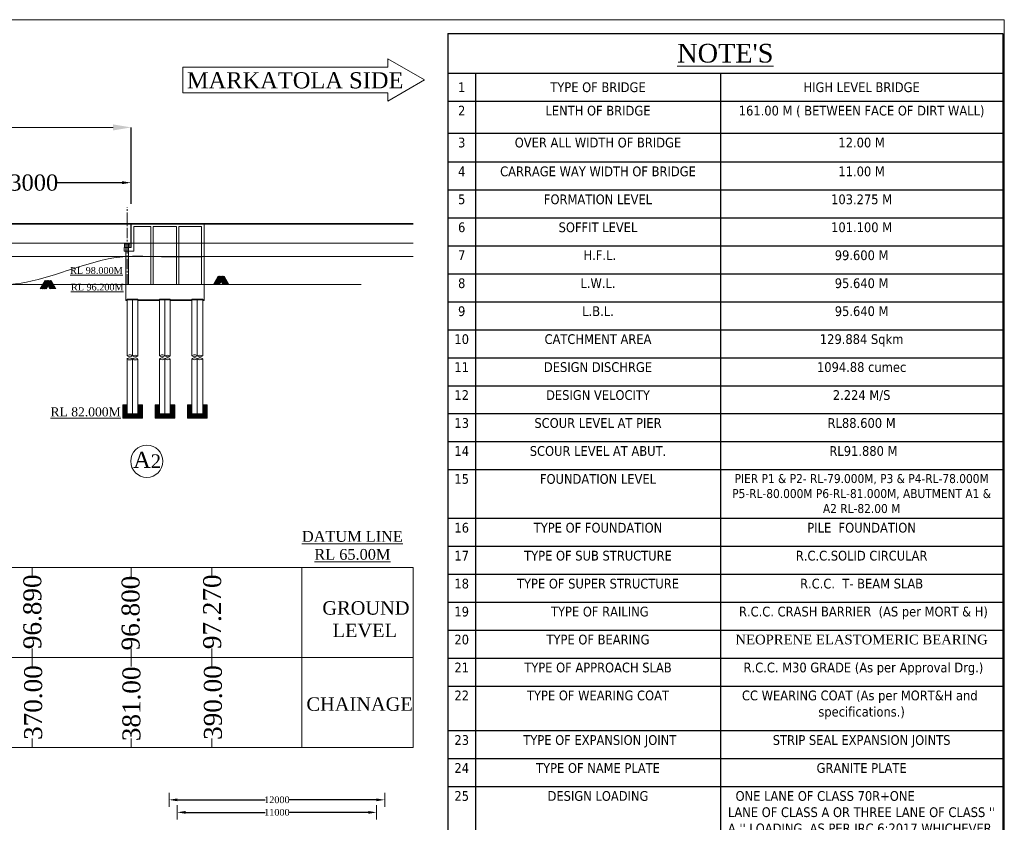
# Model space of a CAD drawing. Header units: millimetres. Extents: x 103078 to 25259364, y -3207472 to 1158446.
# Tile 40 of 40: x 13551967 to 13661494, y 1069164 to 1158446. Entities that reach past the tile are written whole.
import ezdxf

# ---------------------------------------------------------------- set-up
doc = ezdxf.new("R2010")
doc.units = ezdxf.units.MM
doc.header["$LTSCALE"] = 60
doc.header["$MEASUREMENT"] = 0
doc.linetypes.add('CENTER2', pattern=[28.575, 19.05, -3.175, 3.175, -3.175])
doc.layers.add('TEXT', color=7, linetype='Continuous')
doc.styles.add('style1', font='txt.shx', dxfattribs={"height": 1})
doc.dimstyles.get("Standard").update_dxf_attribs({"dimtxt": 400, "dimasz": 215, "dimexe": 0.18, "dimexo": 0.0625, "dimgap": 0.09, "dimtad": 0, "dimtih": 1, "dimtoh": 1, "dimdec": 0, "dimzin": 4, "dimdsep": 46, "dimtxsty": 'Standard', "dimblk": 'OPEN90', "dimcen": 0, "dimadec": 0, "dimazin": 1, "dimtfac": 1, "dimtdec": 0, "dimtix": 1, "dimtofl": 0, "dimtmove": 0, "dimatfit": 3, "dimldrblk": 'OPEN30', "dimfxl": 1, "dimtolj": 1, "dimtzin": 0, "dimarcsym": 0})

# ---------------------------------------------------------------- blocks, each defined once
blk = doc.blocks.new('*D101')
at = {"color": 0, "linetype": 'Continuous', "lineweight": -2, "ltscale": 2, "transparency": 16777216}
for p, q in [((13403353, 1138196), (13403353, 1146463)), ((13564353, 1137951), (13564353, 1146463))]:
    blk.add_line(p, q, dxfattribs=at)
at = {"color": 0, "linetype": 'Continuous', "lineweight": 0, "ltscale": 2, "transparency": 16777216}
for p, q in [((13405353, 1146463), (13442234, 1146463)), ((13562353, 1146463), (13525471, 1146463))]:
    blk.add_line(p, q, dxfattribs=at)
at = {"color": 0, "linetype": 'Continuous', "lineweight": 9, "ltscale": 2, "transparency": 16777216}
for points in [[(13405353, 1146797), (13405353, 1146130), (13403353, 1146463)], [(13562353, 1146797), (13562353, 1146130), (13564353, 1146463)]]:
    blk.add_solid(points, dxfattribs=at)
at = {"layer": 'Defpoints', "color": 0, "linetype": 'Continuous', "lineweight": 9, "ltscale": 2, "transparency": 16777216}
for p in [(13564353, 1146463), (13403353, 1138196), (13564353, 1137951)]:
    blk.add_point(p, dxfattribs=at)
at = {"color": 0, "linetype": 'Continuous', "lineweight": 9, "ltscale": 2, "transparency": 16777216, "insert": (13483853, 1146463), "char_height": 2000, "width": 85491.46, "attachment_point": 5}
blk.add_mtext('\\A1;{\\fTimes New Roman|b0|i0|c0|p18;\\C256;LENGTH OF BRIDGE 161.00 (BETWEEN FACE OF DIRT WALL)}', dxfattribs=at)
blk = doc.blocks.new('*D108')
at = {"color": 0, "linetype": 'Continuous', "lineweight": -2, "ltscale": 2, "transparency": 16777216}
for p, q in [((13541353, 1138196), (13541353, 1140315)), ((13542353, 1140315), (13549606, 1140315)), ((13563353, 1140315), (13556099, 1140315)), ((13564353, 1138848), (13564353, 1140315))]:
    blk.add_line(p, q, dxfattribs=at)
at = {"color": 0, "linetype": 'Continuous', "lineweight": 9, "ltscale": 2, "transparency": 16777216}
for points in [[(13542353, 1140481), (13542353, 1140148), (13541353, 1140315)], [(13563353, 1140481), (13563353, 1140148), (13564353, 1140315)]]:
    blk.add_solid(points, dxfattribs=at)
at = {"layer": 'Defpoints', "color": 0, "linetype": 'Continuous', "lineweight": 9, "ltscale": 2, "transparency": 16777216}
for p in [(13564353, 1140315), (13541353, 1138196), (13564353, 1138848)]:
    blk.add_point(p, dxfattribs=at)
at = {"color": 0, "linetype": 'Continuous', "lineweight": 9, "ltscale": 2, "transparency": 16777216, "insert": (13552853, 1140315), "char_height": 1000, "attachment_point": 5}
blk.add_mtext('\\A1;{\\fTimes New Roman|b0|i0|c0|p18;\\H1.8x;\\C256;23000 }', dxfattribs=at)
blk = doc.blocks.new('*D405')
at = {"color": 0, "linetype": 'Continuous', "lineweight": -2, "transparency": 16777216}
for p, q in [((13569481, 1070270), (13569481, 1070270)), ((13570416, 1070270), (13579278, 1070270)), ((13590739, 1070270), (13581877, 1070270)), ((13591674, 1070270), (13591674, 1070270))]:
    blk.add_line(p, q, dxfattribs=at)
at = {"color": 0, "linetype": 'Continuous', "lineweight": 9, "transparency": 16777216}
for points in [[(13570416, 1070426), (13570416, 1070114), (13569481, 1070270)], [(13590739, 1070426), (13590739, 1070114), (13591674, 1070270)]]:
    blk.add_solid(points, dxfattribs=at)
at = {"layer": 'Defpoints', "color": 0, "linetype": 'Continuous', "lineweight": 9, "transparency": 16777216}
for p in [(13569481, 1070270), (13591674, 1070270), (13591674, 1070270)]:
    blk.add_point(p, dxfattribs=at)
at = {"color": 0, "linetype": 'Continuous', "lineweight": 9, "transparency": 16777216, "insert": (13580577, 1070270), "char_height": 500, "attachment_point": 5}
blk.add_mtext('\\A1;{\\fTimes New Roman|b0|i0|c0|p18;\\H1.5x;11000}', dxfattribs=at)
blk = doc.blocks.new('*D406')
at = {"color": 0, "linetype": 'Continuous', "lineweight": -2, "transparency": 16777216}
for p, q in [((13568581, 1071664), (13568581, 1071663)), ((13569516, 1071664), (13579278, 1071664)), ((13591639, 1071664), (13581877, 1071664)), ((13592574, 1071664), (13592574, 1071664))]:
    blk.add_line(p, q, dxfattribs=at)
at = {"color": 0, "linetype": 'Continuous', "lineweight": 9, "transparency": 16777216}
for points in [[(13569516, 1071819), (13569516, 1071508), (13568581, 1071664)], [(13591639, 1071819), (13591639, 1071508), (13592574, 1071664)]]:
    blk.add_solid(points, dxfattribs=at)
at = {"layer": 'Defpoints', "color": 0, "linetype": 'Continuous', "lineweight": 9, "transparency": 16777216}
for p in [(13568581, 1071664), (13592574, 1071664), (13592574, 1071664)]:
    blk.add_point(p, dxfattribs=at)
at = {"color": 0, "linetype": 'Continuous', "lineweight": 9, "transparency": 16777216, "insert": (13580577, 1071664), "char_height": 500, "attachment_point": 5}
blk.add_mtext('\\A1;{\\fTimes New Roman|b0|i0|c0|p18;\\H1.5x;12000}', dxfattribs=at)
blk = doc.blocks.new('*T117')
at = {"color": 0, "linetype": 'ByBlock', "lineweight": -2, "ltscale": 2, "transparency": 16777216}
for p, q in [((0, 0), (61730, 0)), ((0, 0), (0, -95172)), ((61730, 0), (61730, -95172)), ((0, -4443), (61730, -4443)), ((3081, -4443), (3081, -95172)), ((30320, -4443), (30320, -95172)), ((0, -7553), (61730, -7553)), ((0, -11103), (61730, -11103)), ((0, -14308), (61730, -14308)), ((0, -17419), (61730, -17419)), ((0, -20529), (61730, -20529)), ((0, -23639), (61730, -23639)), ((0, -26750), (61730, -26750)), ((0, -29860), (61730, -29860)), ((0, -32970), (61730, -32970)), ((0, -36081), (61730, -36081)), ((0, -39191), (61730, -39191)), ((0, -42302), (61730, -42302)), ((0, -45412), (61730, -45412)), ((0, -48522), (61730, -48522)), ((0, -53946), (61730, -53946)), ((0, -57057), (61730, -57057)), ((0, -60167), (61730, -60167)), ((0, -63277), (61730, -63277)), ((0, -66388), (61730, -66388)), ((0, -69498), (61730, -69498)), ((0, -72609), (61730, -72609)), ((0, -77566), (61730, -77566)), ((0, -80677), (61730, -80677)), ((0, -83787), (61730, -83787)), ((0, -92062), (61730, -92062)), ((0, -95172), (61730, -95172))]:
    blk.add_line(p, q, dxfattribs=at)
at = {"color": 0, "linetype": 'Continuous', "lineweight": 9, "ltscale": 2, "transparency": 16777216}
for s, insert, char_height, width, attachment_point in [("{\\fTimes New Roman|b0|i0|c0|p18;\\L\\C256;NOTE'S}", (30865, -2221), 2081.86, 60731.2, 5), ('{\\fTahoma|b0|i0|c0|p34;\\C256;1', (1541, -5998), 1082.46, 2081.86, 5), ('{\\fTahoma|b0|i0|c0|p34;\\C256;TYPE OF BRIDGE}', (16701, -5998), 1082.46, 26239.82, 5), ('{\\fTahoma|b0|i0|c0|p34;\\C256;HIGH LEVEL BRIDGE}', (46025, -5998), 1082.46, 30410.94, 5), ('{\\fTahoma|b0|i0|c0|p34;\\C256;2', (1541, -8053), 1082.46, 2081.86, 2), ('{\\fTahoma|b0|i0|c0|p34;\\C256;LENTH OF BRIDGE }', (16701, -8053), 1082.46, 26239.82, 2), ('{\\fTahoma|b0|i0|c0|p34;\\C256;161.00 M ( BETWEEN FACE OF DIRT WALL)  }', (46025, -8053), 1082.46, 30410.94, 2), ('{\\fTahoma|b0|i0|c0|p34;\\C256;3', (1541, -11603), 1082.46, 2081.86, 2), ('{\\fTahoma|b0|i0|c0|p34;\\C256;OVER ALL WIDTH OF BRIDGE}', (16701, -11603), 1082.46, 26239.82, 2), ('{\\fTahoma|b0|i0|c0|p34;\\C256;12.00 M}', (46025, -11603), 1082.46, 30410.94, 2), ('{\\fTahoma|b0|i0|c0|p34;\\C256;4', (1541, -14808), 1082.46, 2081.86, 2), ('{\\fTahoma|b0|i0|c0|p34;\\C256;CARRAGE WAY WIDTH OF BRIDGE }', (16701, -14808), 1082.46, 26239.82, 2), ('{\\fTahoma|b0|i0|c0|p34;\\C256;11.00 M}', (46025, -14808), 1082.46, 30410.94, 2), ('{\\fTahoma|b0|i0|c0|p34;\\C256;5', (1541, -17918), 1082.46, 2081.86, 2), ('{\\fTahoma|b0|i0|c0|p34;\\C256;FORMATION LEVEL   }', (16701, -17918), 1082.46, 26239.82, 2), ('{\\fTahoma|b0|i0|c0|p34;\\C256;103.275 M}', (46025, -17918), 1082.46, 30410.94, 2), ('{\\fTahoma|b0|i0|c0|p34;\\C256;6', (1541, -21029), 1082.46, 2081.86, 2), ('{\\fTahoma|b0|i0|c0|p34;\\C256;SOFFIT LEVEL}', (16701, -21029), 1082.46, 26239.82, 2), ('{\\fTahoma|b0|i0|c0|p34;\\C256;101.100 M}', (46025, -21029), 1082.46, 30410.94, 2), ('{\\fTahoma|b0|i0|c0|p34;\\C256;7', (1541, -24139), 1082.46, 2081.86, 2), ('{\\fTahoma|b0|i0|c0|p34;\\C256; H.F.L. }', (16701, -24139), 1082.46, 26239.82, 2), ('{\\fTahoma|b0|i0|c0|p34;\\C256;99.600 M}', (46025, -24139), 1082.46, 30410.94, 2), ('{\\fTahoma|b0|i0|c0|p34;\\C256;8', (1541, -27249), 1082.46, 2081.86, 2), ('{\\fTahoma|b0|i0|c0|p34;\\C256;L.W.L.  }', (16701, -27249), 1082.46, 26239.82, 2), ('{\\fTahoma|b0|i0|c0|p34;\\C256;95.640 M}', (46025, -27249), 1082.46, 30410.94, 2), ('{\\fTahoma|b0|i0|c0|p34;\\C256;9', (1541, -30360), 1082.46, 2081.86, 2), ('{\\fTahoma|b0|i0|c0|p34;\\C256;L.B.L.  }', (16701, -30360), 1082.46, 26239.82, 2), ('{\\fTahoma|b0|i0|c0|p34;\\C256;95.640 M}', (46025, -30360), 1082.46, 30410.94, 2), ('{\\fTahoma|b0|i0|c0|p34;\\C256;10', (1541, -33470), 1082.46, 2081.86, 2), ('{\\fTahoma|b0|i0|c0|p34;\\C256;CATCHMENT AREA}', (16701, -33470), 1082.46, 26239.82, 2), ('{\\fTahoma|b0|i0|c0|p34;\\C256;129.884 Sqkm }', (46025, -33470), 1082.46, 30410.94, 2), ('{\\fTahoma|b0|i0|c0|p34;\\C256;11', (1541, -36581), 1082.46, 2081.86, 2), ('{\\fTahoma|b0|i0|c0|p34;\\C256;DESIGN DISCHRGE }', (16701, -36581), 1082.46, 26239.82, 2), ('{\\fTahoma|b0|i0|c0|p34;\\C256;1094.88 cumec}', (46025, -36581), 1082.46, 30410.94, 2), ('{\\fTahoma|b0|i0|c0|p34;\\C256;12', (1541, -39691), 1082.46, 2081.86, 2), ('{\\fTahoma|b0|i0|c0|p34;\\C256;DESIGN VELOCITY}', (16701, -39691), 1082.46, 26239.82, 2), ('{\\fTahoma|b0|i0|c0|p34;\\C256;2.224 M/S}', (46025, -39691), 1082.46, 30410.94, 2), ('{\\fTahoma|b0|i0|c0|p34;\\C256;13', (1541, -42801), 1082.46, 2081.86, 2), ('{\\fTahoma|b0|i0|c0|p34;\\C256;SCOUR LEVEL AT PIER}', (16701, -42801), 1082.46, 26239.82, 2), ('{\\fTahoma|b0|i0|c0|p34;\\C256;RL88.600 M}', (46025, -42801), 1082.46, 30410.94, 2), ('{\\fTahoma|b0|i0|c0|p34;\\C256;14', (1541, -45912), 1082.46, 2081.86, 2), ('{\\fTahoma|b0|i0|c0|p34;\\C256;SCOUR LEVEL AT ABUT.}', (16701, -45912), 1082.46, 26239.82, 2), ('{\\fTahoma|b0|i0|c0|p34;\\C256; RL91.880 M}', (46025, -45912), 1082.46, 30410.94, 2), ('{\\fTahoma|b0|i0|c0|p34;\\C256;15', (1541, -49022), 1082.46, 2081.86, 2), ('{\\fTahoma|b0|i0|c0|p34;\\C256;FOUNDATION LEVEL}', (16701, -49022), 1082.46, 26239.82, 2), ('{\\fTahoma|b0|i0|c0|p34;\\C256;PIER P1 & P2- RL-79.000M, P3 & P4-RL-78.000M P5-RL-80.000M P6-RL-81.000M, ABUTMENT A1 & A2 RL-82.00 M}', (46025, -49022), 1000, 30410.94, 2), ('{\\fTahoma|b0|i0|c0|p34;\\C256;16', (1541, -54446), 1082.46, 2081.86, 2), ('{\\fTahoma|b0|i0|c0|p34;\\C256;TYPE OF FOUNDATION}', (16701, -54446), 1082.46, 26239.82, 2), ('{\\fTahoma|b0|i0|c0|p34;\\C256;PILE  FOUNDATION }', (46025, -54446), 1082.46, 30410.94, 2), ('{\\fTahoma|b0|i0|c0|p34;\\C256;17', (1541, -57556), 1082.46, 2081.86, 2), ('{\\fTahoma|b0|i0|c0|p34;\\C256;TYPE OF SUB STRUCTURE }', (16701, -57556), 1082.46, 26239.82, 2), ('{\\fTahoma|b0|i0|c0|p34;\\C256;R.C.C.SOLID CIRCULAR}', (46025, -57556), 1082.46, 30410.94, 2), ('{\\fTahoma|b0|i0|c0|p34;\\C256;18', (1541, -60667), 1082.46, 2081.86, 2), ('{\\fTahoma|b0|i0|c0|p34;\\C256;TYPE OF SUPER STRUCTURE }', (16701, -60667), 1082.46, 26239.82, 2), ('{\\fTahoma|b0|i0|c0|p34;\\C256;R.C.C.  T- BEAM SLAB }', (46025, -60667), 1082.46, 30410.94, 2), ('{\\fTahoma|b0|i0|c0|p34;\\C256;19', (1541, -63777), 1082.46, 2081.86, 2), ('{\\fTahoma|b0|i0|c0|p34;\\C256; TYPE OF RAILING}', (16701, -63777), 1082.46, 26239.82, 2), ('{\\fTahoma|b0|i0|c0|p34;\\C256; R.C.C. CRASH BARRIER  (AS per MORT & H)}', (46025, -63777), 1082.46, 30410.94, 2), ('{\\fTahoma|b0|i0|c0|p34;\\C256;20', (1541, -66887), 1082.46, 2081.86, 2), ('{\\fTahoma|b0|i0|c0|p34;\\C256;TYPE OF BEARING   }', (16701, -66887), 1082.46, 26239.82, 2), ('{\\fTimes New Roman|b0|i0|c0|p18;\\C256;NEOPRENE ELASTOMERIC BEARING}', (46025, -66887), 1082.46, 30410.94, 2), ('{\\fTahoma|b0|i0|c0|p34;\\C256;21', (1541, -69998), 1082.46, 2081.86, 2), ('{\\fTahoma|b0|i0|c0|p34;\\C256;TYPE OF APPROACH SLAB }', (16701, -69998), 1082.46, 26239.82, 2), ('{\\fTahoma|b0|i0|c0|p34;\\C256; R.C.C. M30 GRADE (As per Approval Drg.)}', (46025, -69998), 1082.46, 30410.94, 2), ('{\\fTahoma|b0|i0|c0|p34;\\C256;22', (1541, -73108), 1082.46, 2081.86, 2), ('{\\fTahoma|b0|i0|c0|p34;\\C256;TYPE OF WEARING COAT}', (16701, -73108), 1082.46, 26239.82, 2), ('{\\fTahoma|b0|i0|c0|p34;\\C256;CC WEARING COAT (As per MORT&H and  specifications.)}', (46025, -73108), 1082.46, 30410.94, 2), ('{\\fTahoma|b0|i0|c0|p34;\\C256;23', (1541, -78066), 1082.46, 2081.86, 2), ('{\\fTahoma|b0|i0|c0|p34;\\C256; TYPE OF EXPANSION JOINT}', (16701, -78066), 1082.46, 26239.82, 2), ('{\\fTahoma|b0|i0|c0|p34;\\C256;STRIP SEAL EXPANSION JOINTS}', (46025, -78066), 1082.46, 30410.94, 2), ('{\\fTahoma|b0|i0|c0|p34;\\C256;24', (1541, -81176), 1082.46, 2081.86, 2), ('{\\fTahoma|b0|i0|c0|p34;\\C256;TYPE OF NAME PLATE   }', (16701, -81176), 1082.46, 26239.82, 2), ('{\\fTahoma|b0|i0|c0|p34;\\C256;GRANITE PLATE}', (46025, -81176), 1082.46, 30410.94, 2), ('{\\fTahoma|b0|i0|c0|p34;\\C256;25', (1541, -84287), 1082.46, 2081.86, 2), ('{\\fTahoma|b0|i0|c0|p34;\\C256;DESIGN LOADING}', (16701, -84287), 1082.46, 26239.82, 2), ("{\\fTahoma|b0|i0|c0|p34;\\C256;ONE LANE OF CLASS 70R+ONE                     LANE OF CLASS A OR THREE LANE OF CLASS '' A '' LOADING  AS PER IRC 6:2017 WHICHEVER  PRODUCE  SEVER EFFECT.}", (46025, -84287), 1082.456, 30410.94, 2), ('{\\fTahoma|b0|i0|c0|p34;\\C256;26', (1541, -92561), 1082.46, 2081.86, 2), ('{\\fTahoma|b0|i0|c0|p34;\\C256;SAFE BEARING CAPACITY }', (16701, -92561), 1082.46, 26239.82, 2), ('{\\fTahoma|b0|i0|c0|p34;\\C256;55  T/ Sqm}', (46025, -92561), 1082.46, 30410.94, 2)]:
    blk.add_mtext(s, dxfattribs=dict(at, insert=insert, char_height=char_height, width=width, attachment_point=attachment_point))

msp = doc.modelspace()

# ---------------------------------------------------------------- hatches: boundary and pattern name
at = {"linetype": 'Continuous', "lineweight": 9, "ltscale": 2}
h = msp.add_hatch(dxfattribs=at)
h.set_pattern_fill('ANSI31')
h.set_pattern_definition([(45, (1485006.40821, 2851261.6575), (-0.0883883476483, 0.0883883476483), [])])
h.paths.add_polyline_path([(13563922.6, 1133600.2), (13564097.6, 1133600.2), (13564097.6, 1133520.2), (13563922.6, 1133520.2)])
h.paths.add_polyline_path([(13563747.6, 1133600.2), (13563922.6, 1133600.2), (13563922.6, 1133520.2), (13563747.6, 1133520.2)])
at = {"linetype": 'Continuous', "lineweight": 9}
h = msp.add_hatch(dxfattribs=at)
h.set_pattern_fill('AR-CONC', scale=25, style=0)
h.set_pattern_definition([(50, (13546550.53, 1083239.2), (179.31505, -15.68803), [18.75, -206.25]), (355, (13546550.53, 1083239.2), (-34.68783, 188.04803), [15, -165]), (100.4514, (13546565.47, 1083237.89), (144.62735, 172.3599), [15.93505, -175.2855]), (46.1842, (13546550.53, 1083289.2), (266.8103, -41.3798), [28.125, -309.375]), (96.6356, (13546572.76, 1083285.74), (233.6657, 243.5295), [23.9026, -262.9282]), (351.1842, (13546550.53, 1083289.2), (233.6655, 243.5297), [22.5, -247.5]), (21, (13546575.53, 1083276.7), (149.22676, -100.65472), [18.75, -206.25]), (326, (13546575.53, 1083276.7), (60.8288, 181.2875), [15, -165]), (71.4514, (13546587.96, 1083268.3), (210.05566, 80.6326), [15.93505, -175.2855]), (37.5, (13546550.53, 1083239.19), (3.03996, 83.22346), [0, -163, 0, -167.5, 0, -165.625]), (7.5, (13546550.53, 1083239.19), (65.76738, 98.60293), [0, -95.5, 0, -159.25, 0, -63.125]), (327.5, (13546494.78, 1083239.19), (133.45561, -5.63872), [0, -62.5, 0, -195, 0, -258.75]), (317.5, (13546469.78, 1083239.19), (145.79654, 25.02625), [0, -81.25, 0, -129.5, 0, -183.75])])
h.paths.add_polyline_path([(13568722.6, 1127292.2), (13571122.6, 1127292.2), (13571122.6, 1127192.2), (13568722.6, 1127192.2)])
h.paths.add_polyline_path([(13572322.6, 1127292.2), (13572472.6, 1127292.2), (13572472.6, 1127192.2), (13572322.6, 1127192.2)])
h.paths.add_polyline_path([(13565122.6, 1127292.2), (13567522.6, 1127292.2), (13567522.6, 1127192.2), (13565122.6, 1127192.2)])
h.paths.add_polyline_path([(13563772.6, 1127292.2), (13563922.6, 1127292.2), (13563922.6, 1127192.2), (13563772.6, 1127192.2)])
at = {"linetype": 'Continuous', "lineweight": 9, "ltscale": 2}
h = msp.add_hatch(dxfattribs=at)
h.set_pattern_fill('GOST_GROUND', scale=10)
h.set_pattern_definition([(45, (6843919.8, 1327465.15), (141.4213562, 0), [200]), (45, (6843949.8, 1327465.15), (141.4213562, 0), [200]), (45, (6843979.8, 1327465.15), (141.4213562, 0), [200])])
h.paths.add_polyline_path([(13563922.6, 1115603.7), (13563422.6, 1115603.7), (13563422.6, 1114103.7), (13565622.6, 1114103.7), (13565622.6, 1115603.7), (13565122.6, 1115603.7), (13565122.6, 1114603.7), (13563922.6, 1114603.7)])
h = msp.add_hatch(dxfattribs=at)
h.set_pattern_fill('GOST_GROUND', scale=10)
h.set_pattern_definition([(45, (6847519.8, 1327465.15), (141.4213562, 0), [200]), (45, (6847549.8, 1327465.15), (141.4213562, 0), [200]), (45, (6847579.8, 1327465.15), (141.4213562, 0), [200])])
h.paths.add_polyline_path([(13567522.6, 1115603.7), (13567022.6, 1115603.7), (13567022.6, 1114103.7), (13569222.6, 1114103.7), (13569222.6, 1115603.7), (13568722.6, 1115603.7), (13568722.6, 1114603.7), (13567522.6, 1114603.7)])
h = msp.add_hatch(dxfattribs=at)
h.set_pattern_fill('GOST_GROUND', scale=10)
h.set_pattern_definition([(45, (6851119.8, 1327465.15), (141.4213562, 0), [200]), (45, (6851149.8, 1327465.15), (141.4213562, 0), [200]), (45, (6851179.8, 1327465.15), (141.4213562, 0), [200])])
h.paths.add_polyline_path([(13571122.6, 1115603.7), (13570622.6, 1115603.7), (13570622.6, 1114103.7), (13572822.6, 1114103.7), (13572822.6, 1115603.7), (13572322.6, 1115603.7), (13572322.6, 1114603.7), (13571122.6, 1114603.7)])

# ---------------------------------------------------------------- linework, layer by layer
at = {"linetype": 'Continuous', "lineweight": 9}
for p, q in [((13592923.1, 1154087.4), (13592923.1, 1153177.7)), ((13596992.9, 1151737.7), (13592923.1, 1154087.4)), ((13592923.1, 1153177.7), (13570131.4, 1153177.7)), ((13596992.9, 1151737.7), (13592923.1, 1149388)), ((13592923.1, 1150297.7), (13570131.4, 1150297.7)), ((13592923.1, 1150297.7), (13592923.1, 1149388)), ((13370956, 1132100.2), (13595743, 1132100.2)), ((13568581.1, 1070872.7), (13568581.1, 1072454.5)), ((13592573.9, 1070872.7), (13592573.9, 1072454.5)), ((13569480.8, 1069479.4), (13569480.8, 1071061.2)), ((13591674.1, 1069479.4), (13591674.1, 1071061.2))]:
    msp.add_line(p, q, dxfattribs=at)
at = {"color": 7, "linetype": 'Continuous', "lineweight": 9, "ltscale": 2}
for p, q in [((13570131.4, 1153177.7), (13570131.4, 1150297.7)), ((13370956, 1135775.2), (13595743, 1135775.2)), ((13370956, 1135700.2), (13595743, 1135700.2)), ((13564332.6, 1135700.2), (13564332.6, 1135775.2)), ((13564332.6, 1133600.2), (13564332.6, 1135700.2)), ((13564352.6, 1135700.2), (13564352.6, 1135775.2)), ((13564352.6, 1135700.2), (13564352.6, 1135775.2)), ((13564782.6, 1135700.2), (13564352.6, 1135700.2)), ((13564372.6, 1135700.2), (13564372.6, 1135775.2)), ((13370956, 1133600.2), (13595743, 1133600.2)), ((13564097.6, 1133600.2), (13563747.6, 1133600.2)), ((13563747.6, 1133600.2), (13563747.6, 1133520.2)), ((13564097.6, 1133600.2), (13564097.6, 1133520.2)), ((13463352.6, 1129000.2), (13589966.5, 1129000.2)), ((13563422.6, 1114103.7), (13563422.6, 1115603.7)), ((13563922.6, 1115603.7), (13563422.6, 1115603.7)), ((13565622.6, 1115603.7), (13565122.6, 1115603.7)), ((13565622.6, 1114103.7), (13565622.6, 1115603.7)), ((13567022.6, 1114103.7), (13567022.6, 1115603.7)), ((13567522.6, 1115603.7), (13567022.6, 1115603.7)), ((13569222.6, 1115603.7), (13568722.6, 1115603.7)), ((13569222.6, 1114103.7), (13569222.6, 1115603.7)), ((13570622.6, 1114103.7), (13570622.6, 1115603.7)), ((13571122.6, 1115603.7), (13570622.6, 1115603.7)), ((13572822.6, 1115603.7), (13572322.6, 1115603.7)), ((13572822.6, 1114103.7), (13572822.6, 1115603.7)), ((13563422.6, 1114103.7), (13565622.6, 1114103.7)), ((13565122.6, 1114608.5), (13563922.6, 1114608.5)), ((13567022.6, 1114103.7), (13569222.6, 1114103.7)), ((13568722.6, 1114608.5), (13567522.6, 1114608.5)), ((13570622.6, 1114103.7), (13572822.6, 1114103.7)), ((13572322.6, 1114608.5), (13571122.6, 1114608.5)), ((13543352.6, 1097500.2), (13563352.6, 1097500.2)), ((13553352.6, 1097500.2), (13553352.6, 1096500.2)), ((13563352.6, 1097500.2), (13583352.6, 1097500.2)), ((13564352.6, 1097500.2), (13564352.6, 1096500.2)), ((13573352.6, 1097500.2), (13573352.6, 1096500.2)), ((13583352.6, 1097500.2), (13595743, 1097500.2)), ((13583352.6, 1077500.2), (13583352.6, 1097500.2)), ((13595743, 1097500.2), (13595743, 1077500.2)), ((13553352.6, 1088500.2), (13553352.6, 1086500.2)), ((13564352.6, 1088500.2), (13564352.6, 1086500.2)), ((13573352.6, 1088500.2), (13573352.6, 1086500.2)), ((13383352.6, 1087500.2), (13583352.6, 1087500.2)), ((13583352.6, 1087500.2), (13595743, 1087500.2)), ((13553352.6, 1078500.2), (13553352.6, 1077500.2)), ((13564352.6, 1078500.2), (13564352.6, 1077500.2)), ((13573352.6, 1078500.2), (13573352.6, 1077500.2)), ((13563352.6, 1077500.2), (13543352.6, 1077500.2)), ((13583352.6, 1077500.2), (13563352.6, 1077500.2)), ((13595743, 1077500.2), (13583352.6, 1077500.2))]:
    msp.add_line(p, q, dxfattribs=at)
at = {"linetype": 'CENTER2', "lineweight": 9}
msp.add_line((13563922.6, 1128992.2), (13563922.6, 1137580.2), dxfattribs=at)
at = {"color": 7, "linetype": 'Continuous', "lineweight": 9}
for p, q in [((13564332.6, 1135700.2), (13564332.6, 1135775.2)), ((13564372.6, 1135775.2), (13572472.6, 1135775.2)), ((13564372.6, 1135700.2), (13564372.6, 1135775.2)), ((13564372.6, 1133100.2), (13564372.6, 1135703.4)), ((13564372.6, 1135700.2), (13564672.6, 1135700.2)), ((13564672.6, 1135700.2), (13572472.6, 1135700.2)), ((13564672.6, 1135450.2), (13566572.6, 1135450.2)), ((13564672.6, 1135450.2), (13564672.6, 1132700.2)), ((13566572.6, 1128992.2), (13566572.6, 1135450.2)), ((13566822.6, 1135450.2), (13569422.6, 1135450.2)), ((13566822.6, 1128992.2), (13566822.6, 1135450.2)), ((13569422.6, 1128992.2), (13569422.6, 1135450.2)), ((13569672.6, 1135450.2), (13572172.6, 1135450.2)), ((13569672.6, 1128992.2), (13569672.6, 1135450.2)), ((13572172.6, 1128992.2), (13572172.6, 1135450.2)), ((13572172.6, 1134388.4), (13572172.6, 1135400.2)), ((13572472.6, 1135775.2), (13572472.6, 1135703.4)), ((13572472.6, 1135703.4), (13572472.6, 1128992.2)), ((13572472.6, 1128992.2), (13572472.6, 1135700.2)), ((13572172.6, 1128992.2), (13572172.6, 1134088.4)), ((13563997.6, 1133100.2), (13563572.6, 1133100.2)), ((13563572.6, 1133100.2), (13563572.6, 1132700.2)), ((13563572.6, 1132700.2), (13564672.6, 1132700.2)), ((13563622.6, 1133100.2), (13563622.6, 1133520.2)), ((13563622.6, 1133520.2), (13564222.6, 1133520.2)), ((13563772.6, 1128992.2), (13563772.6, 1133600.2)), ((13563772.6, 1128992.2), (13563772.6, 1133600.2)), ((13564372.6, 1133100.2), (13563997.6, 1133100.2)), ((13564072.6, 1128992.2), (13564072.6, 1133600.2)), ((13564222.6, 1133520.2), (13564222.6, 1133100.2)), ((13563772.6, 1128992.2), (13572472.6, 1128992.2)), ((13563772.6, 1128992.2), (13572472.6, 1128992.2)), ((13563772.6, 1128992.2), (13563772.6, 1127192.2)), ((13564072.6, 1128992.2), (13563772.6, 1128992.2)), ((13564972.6, 1128992.2), (13564672.6, 1128992.2)), ((13567472.6, 1128992.2), (13567172.6, 1128992.2)), ((13569972.6, 1128992.2), (13569672.6, 1128992.2)), ((13572472.6, 1128992.2), (13572172.6, 1128992.2)), ((13572472.6, 1127192.2), (13572472.6, 1128992.2)), ((13563772.6, 1127292.2), (13572472.6, 1127292.2)), ((13563772.6, 1127192.2), (13563922.6, 1127192.2)), ((13563922.6, 1127342.2), (13565122.6, 1127342.2)), ((13563922.6, 1121051.7), (13563922.6, 1127342.2)), ((13565122.6, 1121051.7), (13565122.6, 1127342.2)), ((13565122.6, 1127192.2), (13567522.6, 1127192.2)), ((13567522.6, 1127342.2), (13568722.6, 1127342.2)), ((13567522.6, 1127342.2), (13567522.6, 1127232.2)), ((13567522.6, 1121060), (13567522.6, 1127292.2)), ((13568722.6, 1127192.2), (13571122.6, 1127192.2)), ((13571122.6, 1127342.2), (13572322.6, 1127342.2)), ((13571122.6, 1121042.5), (13571122.6, 1127342.2)), ((13572322.6, 1121042.5), (13572322.6, 1127342.2)), ((13572322.6, 1127192.2), (13572472.6, 1127192.2)), ((13572472.6, 1127230.3), (13572472.6, 1127192.2)), ((13568122.6, 1122342.2), (13568122.6, 1123542.2)), ((13563922.6, 1114608.5), (13563922.6, 1120701)), ((13565122.6, 1114608.5), (13565122.6, 1120701)), ((13567522.6, 1114608.5), (13567522.6, 1120701)), ((13568722.6, 1114608.5), (13568722.6, 1120701)), ((13571122.6, 1114608.5), (13571122.6, 1120701)), ((13572322.6, 1114608.5), (13572322.6, 1120701)), ((13563922.6, 1116077.7), (13563922.6, 1116348.5))]:
    msp.add_line(p, q, dxfattribs=at)
at = {"color": 7, "linetype": 'Continuous', "lineweight": 9, "ltscale": 20}
msp.add_line((13568722.6, 1121047.1), (13568722.6, 1127342.2), dxfattribs=at)
at = {"color": 7, "linetype": 'Continuous', "lineweight": 9, "ltscale": 2}
msp.add_lwpolyline([(13367830, 1158446), (13661494, 1158446), (13661494, 956758), (13367830, 956758)], close=True, dxfattribs=at)
for points in [[(13554252.6, 1128505.5), (13554798, 1129433.4), (13555321.2, 1128490.8)], [(13554309.1, 1128505.5), (13554854.5, 1129433.4), (13555377.7, 1128490.8)], [(13554374.4, 1128505.5), (13554919.7, 1129433.4), (13555442.9, 1128490.8)], [(13554445, 1128505.5), (13554990.4, 1129433.4), (13555513.6, 1128490.8)], [(13554513.9, 1128505.5), (13555059.3, 1129433.4), (13555582.5, 1128490.8)], [(13554577.4, 1128505.5), (13555122.7, 1129433.4), (13555645.9, 1128490.8)], [(13554651.7, 1128505.5), (13555197, 1129433.4), (13555720.2, 1128490.8)], [(13554707.8, 1128505.5), (13555253.2, 1129433.4), (13555776.4, 1128490.8)], [(13554782.2, 1128505.5), (13555327.5, 1129433.4), (13555850.7, 1128490.8)], [(13554847.4, 1128505.5), (13555392.7, 1129433.4), (13555916, 1128490.8)], [(13554909, 1128505.5), (13555454.4, 1129433.4), (13555977.6, 1128490.8)], [(13573511.5, 1129002.7), (13574056.8, 1129930.6), (13574580, 1128988)], [(13573567.9, 1129002.7), (13574113.3, 1129930.6), (13574636.5, 1128988)], [(13573633.2, 1129002.7), (13574178.5, 1129930.6), (13574701.8, 1128988)], [(13573703.9, 1129002.7), (13574249.2, 1129930.6), (13574772.4, 1128988)], [(13573772.7, 1129002.7), (13574318.1, 1129930.6), (13574841.3, 1128988)], [(13573836.2, 1129002.7), (13574381.5, 1129930.6), (13574904.7, 1128988)], [(13573910.5, 1129002.7), (13574455.8, 1129930.6), (13574979.1, 1128988)], [(13573966.7, 1129002.7), (13574512, 1129930.6), (13575035.2, 1128988)], [(13574041, 1129002.7), (13574586.3, 1129930.6), (13575109.6, 1128988)], [(13574106.2, 1129002.7), (13574651.6, 1129930.6), (13575174.8, 1128988)], [(13574167.9, 1129002.7), (13574713.2, 1129930.6), (13575236.4, 1128988)]]:
    msp.add_lwpolyline(points, dxfattribs=at)
msp.add_circle((13566105.7, 1109321.7), 1791.9, dxfattribs=at)
at = {"color": 7, "linetype": 'Continuous', "lineweight": 9}
for centre, radius, start, end in [((13564201.6, 1120401.5), 412.2, 43.298588, 136.701412), ((13564201.6, 1121159), 561.7, 237.718709, 302.281291), ((13564222.6, 1120764.4), 412.2, 43.298588, 136.701412), ((13564222.6, 1121522), 561.7, 237.718709, 302.281291), ((13564822.6, 1120419), 696.1, 64.47076, 115.52924), ((13564822.6, 1121436.6), 491.7, 232.39741, 307.60259), ((13564822.6, 1120401.5), 412.2, 43.298588, 136.701412), ((13564822.6, 1121159), 561.7, 237.718709, 302.281291), ((13567822.6, 1120764.4), 412.2, 43.298588, 136.701412), ((13567822.6, 1121522), 561.7, 237.718709, 302.281291), ((13567822.6, 1120418.3), 412.2, 43.298588, 136.701412), ((13567822.6, 1121175.9), 561.7, 237.718709, 302.281291), ((13568422.6, 1120419), 696.1, 64.47076, 115.52924), ((13568422.6, 1121436.6), 491.7, 232.39741, 307.60259), ((13568422.6, 1120418.3), 412.2, 43.298588, 136.701412), ((13568422.6, 1121175.9), 561.7, 237.718709, 302.281291), ((13571422.6, 1120764.4), 412.2, 43.298588, 136.701412), ((13571422.6, 1121522), 561.7, 237.718709, 302.281291), ((13571422.6, 1120418.3), 412.2, 43.298588, 136.701412), ((13571422.6, 1121175.9), 561.7, 237.718709, 302.281291), ((13572022.6, 1120419), 696.1, 64.47076, 115.52924), ((13572022.6, 1121436.6), 491.7, 232.39741, 307.60259), ((13572022.6, 1120418.3), 412.2, 43.298588, 136.701412), ((13572022.6, 1121175.9), 561.7, 237.718709, 302.281291)]:
    msp.add_arc(centre, radius, start, end, dxfattribs=at)
at = {"linetype": 'Continuous', "lineweight": 9}
msp.add_spline([(13393352.6, 1132150.2), (13403352.6, 1132100.2), (13413352.6, 1131600.2), (13423352.6, 1129720.2), (13433352.6, 1128350.2), (13443352.6, 1128280.2), (13453352.6, 1128210.2), (13463352.6, 1128360.2), (13473352.6, 1128480.2), (13483352.6, 1128140.2), (13493352.6, 1128410.2), (13503352.6, 1128630.2), (13513352.6, 1128610.2), (13523352.6, 1128380.2), (13533352.6, 1128930.2), (13543352.6, 1128780.2), (13553352.6, 1129390.2), (13563772.6, 1132100.2), (13566822.6, 1132100.2), (13574090, 1132100.2), (13583352.6, 1132100.2)], degree=3, dxfattribs=at)
at = {"layer": 'TEXT', "color": 7, "linetype": 'Continuous', "lineweight": 9, "ltscale": 1000}
for p, q in [((13564522.6, 1121047.1), (13564522.6, 1127279.3)), ((13568122.6, 1121060), (13568122.6, 1127342.2)), ((13568122.6, 1121047.1), (13568122.6, 1127292.2)), ((13568122.6, 1121060), (13568122.6, 1127242.2)), ((13571722.6, 1121047.1), (13571722.6, 1127279.3)), ((13564501.6, 1120684.1), (13564501.6, 1114608.5)), ((13568122.6, 1114608.5), (13568122.6, 1120701)), ((13571722.6, 1114608.5), (13571722.6, 1120701))]:
    msp.add_line(p, q, dxfattribs=at)

# ---------------------------------------------------------------- block references
msp.add_blockref('*T117', (13599594.9, 1156924.1))

# ---------------------------------------------------------------- texts
at = {"linetype": 'Continuous', "lineweight": 9, "insert": (13594652.2, 1152605.2), "char_height": 1800, "attachment_point": 3, "style": 'style1'}
msp.add_mtext('{\\fTimes New Roman|b0|i0|c0|p18;MARKATOLA SIDE}', dxfattribs=at)
at = {"linetype": 'Continuous', "lineweight": 9, "attachment_point": 1}
for s, insert, char_height, width in [('{\\fTimes New Roman|b0|i0|c0|p18; \\H0.5x;\\LRL 98.000M}', (13557007.4, 1130921.6), 1500, 12252.765), ('{\\fTimes New Roman|b0|i0|c0|p18; \\H0.5x;\\LRL 96.200M}', (13557101.9, 1129077.6), 1500, 12252.765), ('{\\fTimes New Roman|b0|i0|c0|p18; \\LRL 82.000M}', (13555017.6, 1115320.8), 1000, 8457.994), ('\\pxqc;{\\fTimes New Roman|b0|i0|c0|p18;\\LDATUM LINE RL 65.00M}', (13583330.9, 1101568.5), 1200, 11291.724)]:
    msp.add_mtext(s, dxfattribs=dict(at, insert=insert, char_height=char_height, width=width))
at = {"linetype": 'Continuous', "lineweight": 9, "char_height": 1500, "attachment_point": 1}
for s, insert in [('{\\fTimes New Roman|b0|i0|c0|p18;\\H1.2x;A\\H0.83333x;2}', (13564587.3, 1110392)), ('{\\fTimes New Roman|b0|i0|c0|p18;GROUND\\P  LEVEL}', (13585636, 1093759.8)), ('{\\fTimes New Roman|b0|i0|c0|p18;CHAINAGE}', (13583865.1, 1083064.8))]:
    msp.add_mtext(s, dxfattribs=dict(at, insert=insert))
at = {"linetype": 'Continuous', "lineweight": 9, "char_height": 2000, "attachment_point": 1, "rotation": 90}
for s, insert in [('{\\fTimes New Roman|b0|i0|c0|p18;96.890}', (13552372.6, 1088428.2)), ('{\\fTimes New Roman|b0|i0|c0|p18;96.800}', (13563304.7, 1088285.5)), ('{\\fTimes New Roman|b0|i0|c0|p18;97.270}', (13572372.6, 1088428.2)), ('{\\fTimes New Roman|b0|i0|c0|p18;370.00}', (13552459, 1078331.1)), ('{\\fTimes New Roman|b0|i0|c0|p18;390.00}', (13572459, 1078331.1)), ('{\\fTimes New Roman|b0|i0|c0|p18;381.00}', (13563391.1, 1078188.4))]:
    msp.add_mtext(s, dxfattribs=dict(at, insert=insert))

# ---------------------------------------------------------------- dimensions: what is measured, and where the dimension line sits
at = {"color": 7, "linetype": 'Continuous', "lineweight": 9, "ltscale": 2}
for base, p1, p2, text, override, picture, middle in [((13564352.6, 1146463.2), (13403352.6, 1138196.4), (13564352.6, 1137951.4), '{\\fTimes New Roman|b0|i0|c0|p18;\\C256;LENGTH OF BRIDGE 161.00 (BETWEEN FACE OF DIRT WALL)}', {"dimtxt": 2000, "dimasz": 2000, "dimfxl": 300, "dimlwd": 0}, '*D101', (13483852.6, 1146463.2)), ((13564352.6, 1140314.5), (13541352.6, 1138196.4), (13564352.6, 1138848), '{\\fTimes New Roman|b0|i0|c0|p18;\\H1.8x;\\C256;23000 }', {"dimtxt": 1000, "dimasz": 1000, "dimfxl": 300}, '*D108', (13552852.6, 1140314.5))]:
    dim = msp.add_linear_dim(base=base, p1=p1, p2=p2, text=text, dimstyle='Standard', override=override, dxfattribs=at)
    dim.commit()
    dim.dimension.update_dxf_attribs({"geometry": picture, "text_midpoint": middle, "dimtype": 160})
at = {"linetype": 'Continuous', "lineweight": 9}
for base, p1, p2, text, picture, middle in [((13592573.9, 1071663.6), (13568581.1, 1071663.6), (13592573.9, 1071663.6), '{\\fTimes New Roman|b0|i0|c0|p18;\\H1.5x;12000}', '*D406', (13580577.5, 1071663.6)), ((13591674.1, 1070270.3), (13569480.8, 1070270.3), (13591674.1, 1070270.3), '{\\fTimes New Roman|b0|i0|c0|p18;\\H1.5x;11000}', '*D405', (13580577.5, 1070270.3))]:
    dim = msp.add_linear_dim(base=base, p1=p1, p2=p2, text=text, dimstyle='Standard', override={"dimtxt": 500, "dimasz": 935, "dimfxl": 300}, dxfattribs=at)
    dim.commit()
    dim.dimension.update_dxf_attribs({"geometry": picture, "text_midpoint": middle})

doc.saveas('drawing.dxf')
